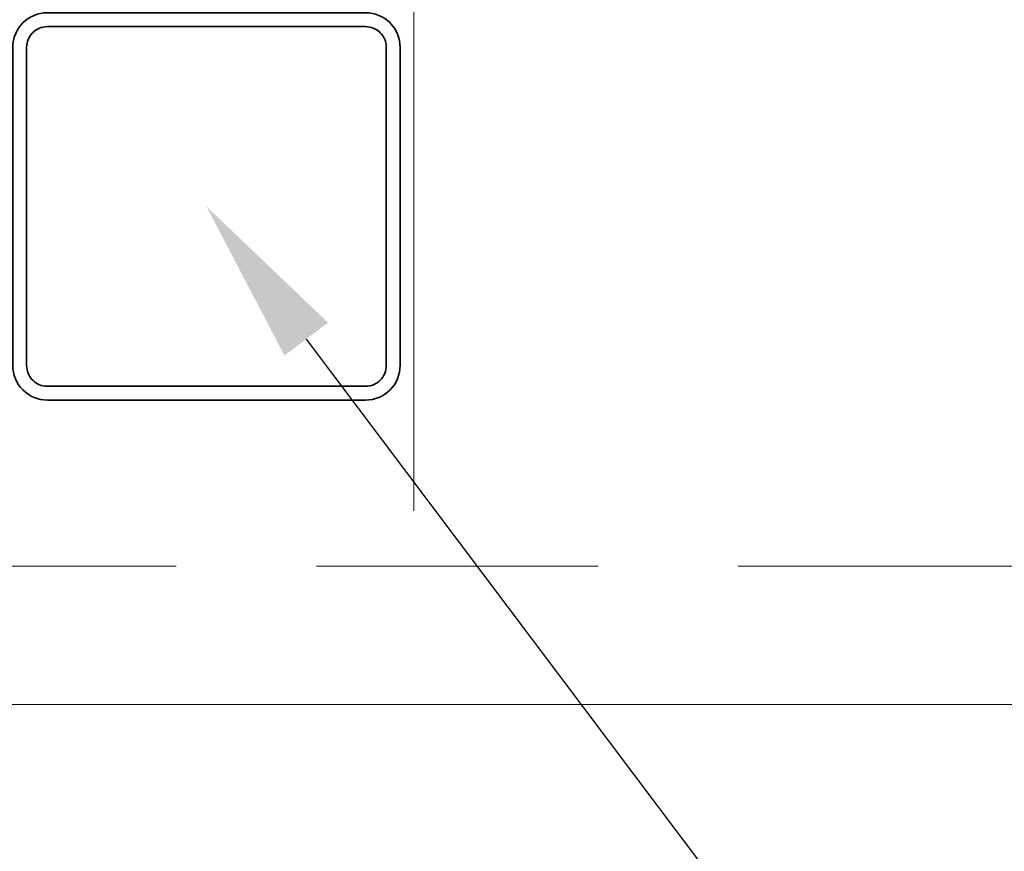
# Model space of a CAD drawing. Header units: millimetres. Extents: x 16720 to 74016, y 25810 to 81213.
# Tile 14 of 256: x 32332 to 32368, y 29777 to 29807. Entities that reach past the tile are written whole.
import ezdxf
from ezdxf import colors
from ezdxf.entities.mleader import LeaderData, LeaderLine
from ezdxf.math import Vec2, Vec3

# ---------------------------------------------------------------- set-up
doc = ezdxf.new("R2010")
doc.units = ezdxf.units.MM
doc.linetypes.add('DASHDOTX2', pattern=[50.8, 25.4, -12.7, 0, -12.7])
doc.linetypes.add('HIDDENX2', pattern=[19.05, 12.7, -6.35])
for name, color, linetype, lineweight in [('_OPISY', 110, 'Continuous', 9), ('_OŚ', 165, 'DASHDOTX2', 9), ('_PRZERYWANE', 252, 'HIDDENX2', 9), ('_STAL', 113, 'Continuous', 35), ('_WIDOKOWE', 252, 'Continuous', 9), ('_WYMIAR', 151, 'Continuous', 9)]:
    doc.layers.add(name, color=color, linetype=linetype, lineweight=lineweight)
doc.styles.add('ROMANS', font='romans.shx', dxfattribs={"width": 0.8, "height": 17})

# ---------------------------------------------------------------- blocks, each defined once
blk = doc.blocks.new('rampa załadunkowa')
at = {"layer": '_PRZERYWANE', "ltscale": 0.8}
blk.add_lwpolyline([(-170, -285), (-170, -5), (-100, -5)], dxfattribs=at)
at = {"layer": '_WIDOKOWE'}
blk.add_lwpolyline([(-175, 0), (-100, 0), (-100, -285), (-175, -285)], close=True, dxfattribs=at)

msp = doc.modelspace()

# ---------------------------------------------------------------- linework, layer by layer
at = {"layer": '_OŚ'}
msp.add_line((32346.709, 29280.425), (32346.709, 33191.238), dxfattribs=at)
at = {"layer": '_STAL'}
for points in [[(32333.459, 29793.425), (32344.959, 29793.425, 0.414214), (32346.209, 29794.675), (32346.209, 29806.175, 0.414214), (32344.959, 29807.425), (32333.459, 29807.425, 0.414214), (32332.209, 29806.175), (32332.209, 29794.675, 0.414214)], [(32333.459, 29793.925), (32344.959, 29793.925, 0.414214), (32345.709, 29794.675), (32345.709, 29806.175, 0.414214), (32344.959, 29806.925), (32333.459, 29806.925, 0.414214), (32332.709, 29806.175), (32332.709, 29794.675, 0.414214)]]:
    msp.add_lwpolyline(points, format="xyb", close=True, dxfattribs=at)

# ---------------------------------------------------------------- block references
at = {"layer": '_WYMIAR', "rotation": 90}
msp.add_blockref('rampa załadunkowa', (32312.19, 29957.425), dxfattribs=at)

# ---------------------------------------------------------------- leaders
at = {"layer": '_OPISY'}
ml = msp.add_multileader_mtext('Standard', dxfattribs=at)
ml.set_content('{\\Fsimplex|c238;słupek stalowy do mocowania \\Pbramy przemysłowej }', color=256, style='ROMANS')
ml.set_leader_properties()
ml.build(insert=Vec2(0, 0))
ml.multileader.update_dxf_attribs({"dogleg_length": 4, "arrow_head_size": 6})
ctx = ml.context
ctx.base_point, ctx.char_height, ctx.arrow_head_size, ctx.landing_gap_size, ctx.plane_origin, ctx.plane_x_axis, ctx.plane_y_axis = Vec3(32371.045, 29764.19), 14, 6, 3, Vec3(32845.293, 29412.938), Vec3(1, 0, 0), Vec3(0, 1, 0)
ctx.text_align_type = 2
notes = []
notes.append((ctx, [(1, (1, 1, 0), (32366.471, 29764.19), (1, 0, 0), 4.574, [(0, [(32339.209, 29800.425)], 0, [])])]))
ctx.mtext.insert, ctx.mtext.text_direction, ctx.mtext.flow_direction = Vec3(32374.045, 29773.524), Vec3(1, 0, 0), 5
for ctx, leaders in notes:
    for number, flags, end, landing, length, lines in leaders:
        leader = LeaderData()
        leader.index, (leader.has_last_leader_line, leader.has_dogleg_vector, leader.attachment_direction) = number, flags
        leader.last_leader_point, leader.dogleg_vector, leader.dogleg_length = Vec3(end), Vec3(landing), length
        for number, points, colour, breaks in lines:
            line = LeaderLine()
            line.index, line.vertices, line.color, line.breaks = number, Vec3.list(points), colors.encode_raw_color(colour), breaks
            leader.lines.append(line)
        ctx.leaders.append(leader)

doc.saveas('drawing.dxf')
